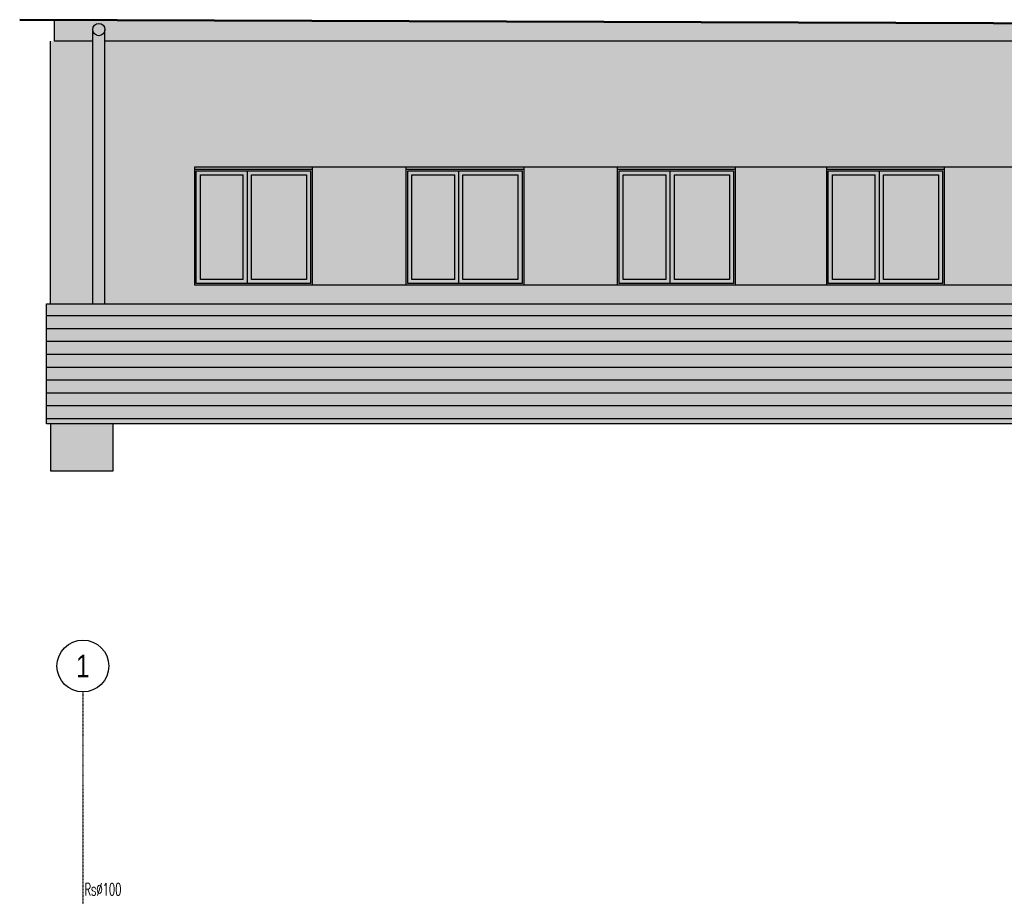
# Model space of a CAD drawing. Header units: centimetres. Extents: x 27698 to 42070, y 833 to 13367.
# Tile 48 of 59: x 29501 to 30716, y 5794 to 6875. Entities that reach past the tile are written whole.
import ezdxf
from ezdxf.enums import TextEntityAlignment as Align

# ---------------------------------------------------------------- set-up
doc = ezdxf.new("R2010")
doc.units = ezdxf.units.CM
doc.header["$LTSCALE"] = 0.1
doc.set_wipeout_variables(frame=1)
doc.linetypes.add('Ciągłe', pattern=[0])
doc.linetypes.add('DASHDOT2', pattern=[12.7, 6.35, -3.175, 0, -3.175])
for name, color, linetype in [('A-ELEWACJE', 3, 'Continuous'), ('A-Elewacje_wypełnienia', 7, 'Continuous'), ('A-Grid', 191, 'DASHDOT2'), ('CKDACH_OPIS', 3, 'Continuous')]:
    doc.layers.add(name, color=color, linetype=linetype)
doc.styles.add('RomanS', font='romans.shx', dxfattribs={"width": 0.8})
doc.styles.get("Standard").update_dxf_attribs({"font": 'ic-simplex.shx', "width": 0.8})

# ---------------------------------------------------------------- blocks, each defined once
blk = doc.blocks.new('A$7E8A383135198')
at = {"layer": 'A-Grid'}
blk.add_line((40, 268.2), (40, -990.4), dxfattribs=at)
at = {"layer": 'A-Grid', "linetype": 'Ciągłe'}
blk.add_circle((40, 300.2), 32, dxfattribs=at)
blk.add_circle((40, 300.2), 32, dxfattribs=at)
at = {"layer": 'A-Grid', "linetype": 'Ciągłe', "width": 0.8}
blk.add_text('1', height=28, dxfattribs=at).set_placement((40, 300.2), align=Align.MIDDLE)

msp = doc.modelspace()

# ---------------------------------------------------------------- hatches: boundary and pattern name
at = {"layer": 'A-Elewacje_wypełnienia', "true_color": 0x383e42, "transparency": 33554636}
h = msp.add_hatch(color=250, dxfattribs=at)
h.dxf.hatch_style = 1
h.paths.add_polyline_path([(31784.236, 6848.538), (31782.236, 6848.538), (31735.332, 6848.538, 1.39068407), (31721.739, 6852.711), (31721.741, 6848.538), (29606.421, 6848.538), (29606.334, 6524.538), (29591.611, 6524.538), (29591.436, 6848.538), (29554.236, 6848.538), (29544.236, 6848.538), (29544.236, 6874.983), (29715.178, 6874.379), (31784.243, 6867.272)])
h.paths.add_polyline_path([(31721.738, 6853.095, 0.0128054), (31721.739, 6852.711)], flags=16)
h.paths.add_polyline_path([(29591.428, 6863.093, 0.0127983), (29591.428, 6862.709)], flags=16)
at = {"layer": 'A-Elewacje_wypełnienia', "transparency": 33554661}
h = msp.add_hatch(dxfattribs=at)
h.set_pattern_fill('AR-SAND', color=256, scale=0.25, angle=180, style=0)
h.paths.add_polyline_path([(31784.236, 6848.538), (31782.236, 6848.538), (31735.332, 6848.538, 1.02733154), (31721.739, 6852.711), (31721.741, 6848.538), (29606.421, 6848.538, 0.91644981), (29591.436, 6848.538), (29554.236, 6848.538), (29544.236, 6848.538), (29544.236, 6874.983), (29715.178, 6874.379), (31784.243, 6867.272)])
h.paths.add_polyline_path([(31721.738, 6853.095, 0.0128054), (31721.739, 6852.711)], flags=16)
h.paths.add_polyline_path([(29591.428, 6863.093, 0.0127983), (29591.428, 6862.709)], flags=16)
at = {"layer": 'A-Elewacje_wypełnienia', "true_color": 0x383e42, "transparency": 33554636}
h = msp.add_hatch(color=250, dxfattribs=at)
h.dxf.hatch_style = 1
h.paths.add_polyline_path([(29606.425, 6862.998, 0.98141813), (29591.428, 6863.093), (29591.428, 6862.709), (29591.612, 6524.538), (29606.334, 6524.538), (29606.425, 6862.905, 0.00311452)])
at = {"layer": 'A-Elewacje_wypełnienia', "true_color": 0xf5f5f5, "transparency": 33554636}
h = msp.add_hatch(color=7, dxfattribs=at)
h.dxf.hatch_style = 1
h.paths.add_polyline_path([(29539.236, 6848.538), (29539.236, 6524.538), (29591.611, 6524.538), (29591.436, 6848.538), (29554.236, 6848.538)])
h.paths.add_polyline_path([(29606.421, 6848.538), (29606.334, 6524.538), (31721.921, 6524.538), (31721.741, 6848.538)])
h.paths.add_polyline_path([(29862.231, 6547.538), (29782.231, 6547.538), (29717.231, 6547.538), (29717.231, 6690.538), (29717.231, 6693.538), (31673.211, 6693.538), (31673.211, 6690.538), (31673.211, 6547.538), (31528.211, 6547.538), (31290.214, 6547.538), (31355.214, 6547.538), (31355.214, 6547.538), (31292.214, 6547.538), (31290.214, 6547.538), (31435.214, 6547.538), (31290.214, 6547.538), (31024.217, 6547.538), (31089.217, 6547.538), (31024.217, 6547.538), (31169.217, 6547.538), (31024.217, 6547.538), (30760.22, 6547.538), (30825.22, 6547.538), (30760.22, 6547.538), (30905.22, 6547.538), (30760.22, 6547.538), (30497.222, 6547.538), (30562.222, 6547.538), (30497.222, 6547.538), (30642.222, 6547.538), (30497.222, 6547.538), (30239.225, 6547.538), (30304.225, 6547.538), (30239.225, 6547.538), (30384.225, 6547.538), (30239.225, 6547.538), (29978.228, 6547.538), (30043.228, 6547.538), (29978.228, 6547.538), (30123.228, 6547.538), (29978.228, 6547.538), (29717.231, 6547.538), (29782.231, 6547.538), (29782.231, 6547.538), (29717.231, 6547.538), (29717.231, 6688.538), (29717.231, 6688.538), (29717.231, 6690.538), (29717.231, 6690.538), (29717.231, 6547.538)], flags=16)
h.paths.add_polyline_path([(31784.236, 6697.272), (31784.236, 6766.272), (31784.236, 6848.538), (31736.734, 6848.538), (31736.645, 6524.538), (31784.236, 6524.538)])
at = {"layer": 'A-Elewacje_wypełnienia', "true_color": 0x383e42}
h = msp.add_hatch(color=250, dxfattribs=at)
h.dxf.hatch_style = 1
h.paths.add_polyline_path([(29782.231, 6549.538), (29860.231, 6549.538), (29860.231, 6688.538), (29782.231, 6688.538)])
h.paths.add_polyline_path([(29787.231, 6554.538), (29855.231, 6554.538), (29855.231, 6683.538), (29787.231, 6683.538)], flags=16)
h.paths.add_polyline_path([(29782.231, 6688.538), (29719.231, 6688.538), (29719.231, 6549.538), (29782.231, 6549.538)])
h.paths.add_polyline_path([(29777.231, 6554.538), (29777.231, 6683.538), (29724.231, 6683.538), (29724.231, 6554.538)], flags=16)
h.paths.add_polyline_path([(29717.231, 6690.538), (29717.231, 6547.538), (29862.231, 6547.538), (29862.231, 6690.538)])
h.paths.add_polyline_path([(29782.231, 6549.538), (29860.231, 6549.538), (29860.231, 6688.538), (29719.231, 6688.538), (29719.231, 6549.538)], flags=16)
h.paths.add_polyline_path([(29862.231, 6693.538), (29717.231, 6693.538), (29717.231, 6690.538), (29862.231, 6690.538)])
at = {"layer": 'A-Elewacje_wypełnienia', "lineweight": -3}
h = msp.add_hatch(color=256, dxfattribs=at)
h.set_gradient(color1=(76, 114, 153), color2=(174, 215, 255), rotation=270, tint=1)
h.paths.add_polyline_path([(29777.231, 6554.538), (29724.231, 6554.538), (29724.231, 6683.538), (29777.231, 6683.538)])
h = msp.add_hatch(color=256, dxfattribs=at)
h.set_gradient(color1=(76, 114, 153), color2=(174, 215, 255), rotation=270, tint=1)
h.paths.add_polyline_path([(29855.231, 6554.538), (29787.231, 6554.538), (29787.231, 6683.538), (29855.231, 6683.538)])
at = {"layer": 'A-Elewacje_wypełnienia'}
h = msp.add_hatch(color=253, dxfattribs=at)
h.dxf.hatch_style = 1
h.paths.add_polyline_path([(29862.231, 6693.538), (29978.228, 6693.538), (29978.228, 6547.538), (29862.231, 6547.538)])
at = {"layer": 'A-Elewacje_wypełnienia', "true_color": 0x383e42}
h = msp.add_hatch(color=250, dxfattribs=at)
h.dxf.hatch_style = 1
h.paths.add_polyline_path([(30043.228, 6549.538), (30121.228, 6549.538), (30121.228, 6688.538), (30043.228, 6688.538)])
h.paths.add_polyline_path([(30048.228, 6554.538), (30116.228, 6554.538), (30116.228, 6683.538), (30048.228, 6683.538)], flags=16)
h.paths.add_polyline_path([(30043.228, 6688.538), (29980.228, 6688.538), (29980.228, 6549.538), (30043.228, 6549.538)])
h.paths.add_polyline_path([(30038.228, 6554.538), (30038.228, 6683.538), (29985.228, 6683.538), (29985.228, 6554.538)], flags=16)
h.paths.add_polyline_path([(29978.228, 6690.538), (29978.228, 6547.538), (30123.228, 6547.538), (30123.228, 6690.538)])
h.paths.add_polyline_path([(30043.228, 6549.538), (30121.228, 6549.538), (30121.228, 6688.538), (29980.228, 6688.538), (29980.228, 6549.538)], flags=16)
h.paths.add_polyline_path([(30123.228, 6693.538), (29978.228, 6693.538), (29978.228, 6690.538), (30123.228, 6690.538)])
at = {"layer": 'A-Elewacje_wypełnienia', "lineweight": -3}
h = msp.add_hatch(color=256, dxfattribs=at)
h.set_gradient(color1=(76, 114, 153), color2=(174, 215, 255), rotation=270, tint=1)
h.paths.add_polyline_path([(30038.228, 6554.538), (29985.228, 6554.538), (29985.228, 6683.538), (30038.228, 6683.538)])
h = msp.add_hatch(color=256, dxfattribs=at)
h.set_gradient(color1=(76, 114, 153), color2=(174, 215, 255), rotation=270, tint=1)
h.paths.add_polyline_path([(30116.228, 6554.538), (30048.228, 6554.538), (30048.228, 6683.538), (30116.228, 6683.538)])
at = {"layer": 'A-Elewacje_wypełnienia'}
h = msp.add_hatch(color=253, dxfattribs=at)
h.dxf.hatch_style = 1
h.paths.add_polyline_path([(30123.228, 6693.538), (30239.225, 6693.538), (30239.225, 6547.538), (30123.228, 6547.538)])
at = {"layer": 'A-Elewacje_wypełnienia', "true_color": 0x383e42}
h = msp.add_hatch(color=250, dxfattribs=at)
h.dxf.hatch_style = 1
h.paths.add_polyline_path([(30304.225, 6549.538), (30382.225, 6549.538), (30382.225, 6688.538), (30304.225, 6688.538)])
h.paths.add_polyline_path([(30309.225, 6554.538), (30377.225, 6554.538), (30377.225, 6683.538), (30309.225, 6683.538)], flags=16)
h.paths.add_polyline_path([(30304.225, 6688.538), (30241.225, 6688.538), (30241.225, 6549.538), (30304.225, 6549.538)])
h.paths.add_polyline_path([(30299.225, 6554.538), (30299.225, 6683.538), (30246.225, 6683.538), (30246.225, 6554.538)], flags=16)
h.paths.add_polyline_path([(30239.225, 6690.538), (30239.225, 6547.538), (30384.225, 6547.538), (30384.225, 6690.538)])
h.paths.add_polyline_path([(30304.225, 6549.538), (30382.225, 6549.538), (30382.225, 6688.538), (30241.225, 6688.538), (30241.225, 6549.538)], flags=16)
h.paths.add_polyline_path([(30384.225, 6693.538), (30239.225, 6693.538), (30239.225, 6690.538), (30384.225, 6690.538)])
at = {"layer": 'A-Elewacje_wypełnienia', "lineweight": -3}
h = msp.add_hatch(color=256, dxfattribs=at)
h.set_gradient(color1=(76, 114, 153), color2=(174, 215, 255), rotation=270, tint=1)
h.paths.add_polyline_path([(30299.225, 6554.538), (30246.225, 6554.538), (30246.225, 6683.538), (30299.225, 6683.538)])
h = msp.add_hatch(color=256, dxfattribs=at)
h.set_gradient(color1=(76, 114, 153), color2=(174, 215, 255), rotation=270, tint=1)
h.paths.add_polyline_path([(30377.225, 6554.538), (30309.225, 6554.538), (30309.225, 6683.538), (30377.225, 6683.538)])
at = {"layer": 'A-Elewacje_wypełnienia'}
h = msp.add_hatch(color=253, dxfattribs=at)
h.dxf.hatch_style = 1
h.paths.add_polyline_path([(30384.225, 6693.538), (30497.222, 6693.538), (30497.222, 6547.538), (30384.225, 6547.538)])
at = {"layer": 'A-Elewacje_wypełnienia', "true_color": 0x383e42}
h = msp.add_hatch(color=250, dxfattribs=at)
h.dxf.hatch_style = 1
h.paths.add_polyline_path([(30562.222, 6549.538), (30640.222, 6549.538), (30640.222, 6688.538), (30562.222, 6688.538)])
h.paths.add_polyline_path([(30567.222, 6554.538), (30635.222, 6554.538), (30635.222, 6683.538), (30567.222, 6683.538)], flags=16)
h.paths.add_polyline_path([(30562.222, 6688.538), (30499.222, 6688.538), (30499.222, 6549.538), (30562.222, 6549.538)])
h.paths.add_polyline_path([(30557.222, 6554.538), (30557.222, 6683.538), (30504.222, 6683.538), (30504.222, 6554.538)], flags=16)
h.paths.add_polyline_path([(30497.222, 6690.538), (30497.222, 6547.538), (30642.222, 6547.538), (30642.222, 6690.538)])
h.paths.add_polyline_path([(30562.222, 6549.538), (30640.222, 6549.538), (30640.222, 6688.538), (30499.222, 6688.538), (30499.222, 6549.538)], flags=16)
h.paths.add_polyline_path([(30642.222, 6693.538), (30497.222, 6693.538), (30497.222, 6690.538), (30642.222, 6690.538)])
at = {"layer": 'A-Elewacje_wypełnienia', "lineweight": -3}
h = msp.add_hatch(color=256, dxfattribs=at)
h.set_gradient(color1=(76, 114, 153), color2=(174, 215, 255), rotation=270, tint=1)
h.paths.add_polyline_path([(30557.222, 6554.538), (30504.222, 6554.538), (30504.222, 6683.538), (30557.222, 6683.538)])
h = msp.add_hatch(color=256, dxfattribs=at)
h.set_gradient(color1=(76, 114, 153), color2=(174, 215, 255), rotation=270, tint=1)
h.paths.add_polyline_path([(30635.222, 6554.538), (30567.222, 6554.538), (30567.222, 6683.538), (30635.222, 6683.538)])
at = {"layer": 'A-Elewacje_wypełnienia'}
h = msp.add_hatch(color=253, dxfattribs=at)
h.dxf.hatch_style = 1
h.paths.add_polyline_path([(30642.222, 6693.538), (30760.22, 6693.538), (30760.22, 6547.538), (30642.222, 6547.538)])
at = {"layer": 'A-Elewacje_wypełnienia', "true_color": 0x383e42, "transparency": 33554636}
h = msp.add_hatch(color=250, dxfattribs=at)
h.dxf.hatch_style = 1
h.paths.add_polyline_path([(29539.236, 6376.538), (29539.236, 6318.538), (29616.644, 6318.538), (29616.644, 6376.538)])

# ---------------------------------------------------------------- linework, layer by layer
at = {"layer": 'A-ELEWACJE'}
msp.add_line((29539.236, 6524.538), (29539.236, 6848.538), dxfattribs=at)
at = {"layer": 'A-ELEWACJE', "color": 1, "lineweight": 50}
msp.add_lwpolyline([(29501.236, 6875.114), (31784.236, 6867.272), (32913.388, 6867.272)], dxfattribs=at)
at = {"layer": 'A-ELEWACJE'}
for points in [[(29554.236, 6848.538), (29544.236, 6848.538), (29544.236, 6875.114)], [(29591.611, 6524.538), (29591.428, 6863.093)], [(29606.334, 6524.538), (29606.425, 6862.807)], [(29591.436, 6848.538), (29554.236, 6848.538)], [(31721.741, 6848.538), (29606.421, 6848.538)], [(29717.231, 6693.538), (31673.211, 6693.538)], [(29717.231, 6690.538), (29717.231, 6693.538), (29862.231, 6693.538), (29862.231, 6690.538)], [(29777.231, 6554.538), (29724.231, 6554.538), (29724.231, 6683.538), (29777.231, 6683.538)], [(29777.231, 6554.538), (29777.231, 6683.538)], [(29782.231, 6549.538), (29782.231, 6688.538)], [(29787.231, 6554.538), (29787.231, 6683.538)], [(29787.231, 6683.538), (29855.231, 6683.538), (29855.231, 6554.538), (29787.231, 6554.538)], [(29978.228, 6690.538), (29978.228, 6693.538), (30123.228, 6693.538), (30123.228, 6690.538)], [(30038.228, 6554.538), (29985.228, 6554.538), (29985.228, 6683.538), (30038.228, 6683.538)], [(30038.228, 6554.538), (30038.228, 6683.538)], [(30043.228, 6549.538), (30043.228, 6688.538)], [(30048.228, 6554.538), (30048.228, 6683.538)], [(30048.228, 6683.538), (30116.228, 6683.538), (30116.228, 6554.538), (30048.228, 6554.538)], [(30239.225, 6690.538), (30239.225, 6693.538), (30384.225, 6693.538), (30384.225, 6690.538)], [(30299.225, 6554.538), (30246.225, 6554.538), (30246.225, 6683.538), (30299.225, 6683.538)], [(30299.225, 6554.538), (30299.225, 6683.538)], [(30304.225, 6549.538), (30304.225, 6688.538)], [(30309.225, 6554.538), (30309.225, 6683.538)], [(30309.225, 6683.538), (30377.225, 6683.538), (30377.225, 6554.538), (30309.225, 6554.538)], [(30497.222, 6690.538), (30497.222, 6693.538), (30642.222, 6693.538), (30642.222, 6690.538)], [(30557.222, 6554.538), (30504.222, 6554.538), (30504.222, 6683.538), (30557.222, 6683.538)], [(30557.222, 6554.538), (30557.222, 6683.538)], [(30562.222, 6549.538), (30562.222, 6688.538)], [(30567.222, 6554.538), (30567.222, 6683.538)], [(30567.222, 6683.538), (30635.222, 6683.538), (30635.222, 6554.538), (30567.222, 6554.538)], [(31673.211, 6547.538), (29717.231, 6547.538)], [(29539.236, 6376.538), (29539.236, 6318.538), (29616.644, 6318.538)], [(29616.644, 6318.538), (29616.644, 6376.538)]]:
    msp.add_lwpolyline(points, dxfattribs=at)
for points in [[(29862.231, 6547.538), (29717.231, 6547.538), (29717.231, 6690.538), (29862.231, 6690.538)], [(29860.231, 6549.538), (29719.231, 6549.538), (29719.231, 6688.538), (29860.231, 6688.538)], [(30123.228, 6547.538), (29978.228, 6547.538), (29978.228, 6690.538), (30123.228, 6690.538)], [(30121.228, 6549.538), (29980.228, 6549.538), (29980.228, 6688.538), (30121.228, 6688.538)], [(30384.225, 6547.538), (30239.225, 6547.538), (30239.225, 6690.538), (30384.225, 6690.538)], [(30382.225, 6549.538), (30241.225, 6549.538), (30241.225, 6688.538), (30382.225, 6688.538)], [(30642.222, 6547.538), (30497.222, 6547.538), (30497.222, 6690.538), (30642.222, 6690.538)], [(30640.222, 6549.538), (30499.222, 6549.538), (30499.222, 6688.538), (30640.222, 6688.538)]]:
    msp.add_lwpolyline(points, close=True, dxfattribs=at)
msp.add_circle((29598.925, 6862.905), 7.5, dxfattribs=at)

# ---------------------------------------------------------------- block references
at = {"layer": 'A-Grid'}
msp.add_blockref('A$7E8A383135198', (29539.236, 5777.537), dxfattribs=at)

# ---------------------------------------------------------------- texts
at = {"layer": 'CKDACH_OPIS', "lineweight": -3, "insert": (29626.713, 5809.713), "char_height": 15, "width": 64.03215, "attachment_point": 3, "rotation": 0.001771, "style": 'RomanS'}
msp.add_mtext('\\W0.6;Rs∅100', dxfattribs=at)

# ---------------------------------------------------------------- next in the draw order: wipeouts: each hides what was drawn before it
msp.add_wipeout([(29534.236, 6376.538), (29534.236, 6524.538), (31784.236, 6524.538), (31784.236, 6376.538)]).dxf.layer = 'A-ELEWACJE'

# ---------------------------------------------------------------- next in the draw order: hatches: boundary and pattern name
at = {"layer": 'A-Elewacje_wypełnienia', "true_color": 0x383e42}
h = msp.add_hatch(color=250, dxfattribs=at)
h.dxf.hatch_style = 1
h.paths.add_polyline_path([(29534.236, 6524.538), (31784.236, 6524.538), (31784.236, 6376.538), (29534.236, 6376.538)])
at = {"layer": 'A-Elewacje_wypełnienia'}
h = msp.add_hatch(dxfattribs=at)
h.set_pattern_fill('ANSI31', color=256, scale=5, angle=135)
h.set_pattern_definition([(180, (0, 6033.875), (-2e-15, -15.875), [])])
h.paths.add_polyline_path([(29534.236, 6524.538), (31784.236, 6524.538), (31784.236, 6376.538), (29534.236, 6376.538)])

# ---------------------------------------------------------------- next in the draw order: linework, layer by layer
at = {"layer": 'A-ELEWACJE'}
msp.add_lwpolyline([(29534.236, 6524.538), (31784.236, 6524.538), (31784.236, 6376.538), (29534.236, 6376.538)], close=True, dxfattribs=at)

doc.saveas('drawing.dxf')
